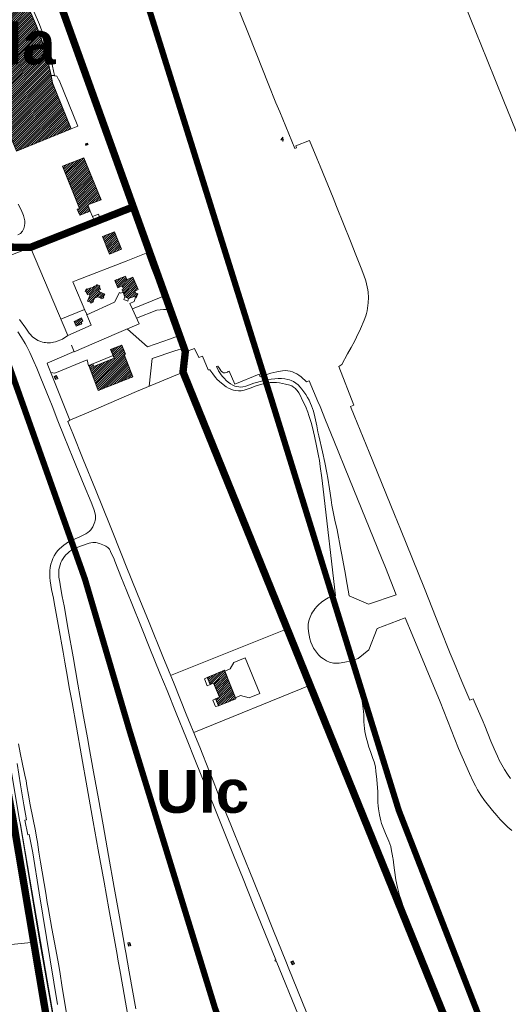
# Model space of a CAD drawing. Header units: metres. Extents: x 578835 to 593571, y 248557 to 255108.
# Tile 155 of 251: x 586354 to 586752, y 252113 to 252915. Entities that reach past the tile are written whole.
import ezdxf

# ---------------------------------------------------------------- set-up
doc = ezdxf.new("R2010")
doc.units = ezdxf.units.M
doc.linetypes.add('CACHEX2', pattern=[0.75, 0.5, -0.25])
doc.linetypes.add('SOLID_LINE', pattern=[0])
for name, color, linetype, lineweight in [('Cad-BATIMENT_BATI_LEGER13', 7, 'SOLID_LINE', 0), ('Cad-BATIMENT_BATI_PRIVE12', 7, 'SOLID_LINE', 0), ('Cad-BATIMENT_BATI_PRIVE12_HACH', 7, 'SOLID_LINE', 0), ('Cad-PARCELLAIRE_PARCELLE1', 250, 'SOLID_LINE', 0), ('Cad-RESEAU_ROUT_AXE_DE_VOIE26', 255, 'SOLID_LINE', 0), ('Cad-RESEAU_ROUT_LIMITE_DE_VOIE_P23', 8, 'SOLID_LINE', 0), ('Cad-TOPONYMIE_NUMERO_DE_PARCELL182', 250, 'SOLID_LINE', 0), ('PEB Poretta - tracé', 7, 'Continuous', 18), ('PLU', 7, 'CACHEX2', 5)]:
    doc.layers.add(name, color=color, linetype=linetype, lineweight=lineweight)
doc.layers.add('PLU nom', color=7, linetype='Continuous')
doc.styles.get("Standard").update_dxf_attribs({"font": 'arialbd_0.ttf', "height": 50})
doc.styles.add('TEXTSTYLE_45_11', font='txt.shx', dxfattribs={"oblique": 50})

msp = doc.modelspace()

# ---------------------------------------------------------------- hatches: boundary and pattern name
at = {"layer": 'Cad-BATIMENT_BATI_PRIVE12_HACH', "ltscale": 0.4}
h = msp.add_hatch(dxfattribs=at)
h.set_pattern_fill('ANSI31', color=256, scale=0.4, style=0)
h.paths.add_polyline_path([(586328.38, 252879.05), (586338.75, 252852.83), (586340.65, 252847.86), (586336.05, 252845.58), (586351.54, 252808.31), (586396.02, 252826.43), (586380.92, 252863.95), (586379.59, 252869.97), (586377.37, 252880.71), (586374.39, 252891.6), (586371.37, 252901.16), (586367.79, 252910.44), (586363.49, 252920.34), (586358.49, 252929.84), (586353.53, 252937.9), (586351.83, 252940.43), (586347.46, 252946.42), (586333.19, 252982.9), (586288.7, 252964.89), (586303.57, 252927.24), (586308.61, 252929), (586320.54, 252898.79), (586332.09, 252903.66), (586340.19, 252883.72)])
h = msp.add_hatch(dxfattribs=at)
h.set_pattern_fill('ANSI31', color=256, scale=0.4, style=0)
h.paths.add_polyline_path([(586409.85, 252813.76), (586409.43, 252814.84), (586407.6, 252814.13), (586408.03, 252812.94)])
h = msp.add_hatch(dxfattribs=at)
h.set_pattern_fill('ANSI31', color=256, scale=0.4, style=0)
h.paths.add_polyline_path([(586420.31, 252768.72), (586406.33, 252802.76), (586388.85, 252795.94), (586402.87, 252761.56), (586401.03, 252760.86), (586402.56, 252757.3), (586403.08, 252756), (586411.54, 252759.39), (586409.54, 252764.47)])
h = msp.add_hatch(dxfattribs=at)
h.set_pattern_fill('ANSI31', color=256, scale=0.4, style=0)
h.paths.add_polyline_path([(586436.88, 252728.41), (586431.25, 252742.55), (586421.51, 252738.72), (586427.34, 252724.38)])
h = msp.add_hatch(dxfattribs=at)
h.set_pattern_fill('ANSI31', color=256, scale=0.4, style=0)
h.paths.add_polyline_path([(586450.53, 252695.45), (586446.3, 252705.57), (586441.2, 252703.47), (586440.14, 252706.28), (586431.53, 252702.89), (586433.92, 252696.95), (586437.41, 252698.47), (586438.55, 252695.78), (586437.43, 252695.35), (586439.72, 252689.64), (586442.73, 252688.1), (586446.97, 252689.8), (586448.85, 252688.85), (586450.24, 252691.97), (586448.36, 252692.81), (586447.83, 252694.22)])
h = msp.add_hatch(dxfattribs=at)
h.set_pattern_fill('ANSI31', color=256, scale=0.4, style=0)
h.paths.add_polyline_path([(586423.31, 252691.71), (586419.03, 252693.7), (586418.51, 252694.99), (586419.94, 252695.56), (586419.01, 252697.82), (586419.28, 252698.51), (586416.97, 252699.54), (586416.62, 252698.84), (586414.31, 252697.87), (586414.49, 252697.66), (586411.69, 252696.53), (586411.67, 252696.87), (586409.28, 252695.88), (586408.61, 252696.06), (586407.54, 252694.07), (586408.31, 252693.69), (586409.33, 252691.32), (586410.61, 252691.76), (586411.12, 252690.58), (586409.37, 252686.09), (586411.74, 252685.17), (586411.97, 252684.52), (586414.28, 252685.38), (586413.97, 252686.13), (586415.09, 252688.57), (586417.64, 252689.57), (586420.13, 252688.43), (586420.34, 252687.89), (586422.49, 252688.75), (586422.18, 252689.5)])
h = msp.add_hatch(dxfattribs=at)
h.set_pattern_fill('ANSI31', color=256, scale=0.4, style=0)
h.paths.add_polyline_path([(586404.8, 252667.65), (586404.26, 252669.27), (586405.54, 252669.72), (586404.49, 252672.41), (586398.55, 252669.46), (586400.19, 252665.7)])
h = msp.add_hatch(dxfattribs=at)
h.set_pattern_fill('ANSI31', color=256, scale=0.4, style=0)
h.paths.add_polyline_path([(586446.2, 252624.3), (586439.15, 252642.54), (586440.18, 252642.97), (586437.26, 252650.3), (586428.07, 252646.74), (586431.08, 252639.53), (586414.41, 252632.78), (586413.57, 252634.94), (586410.3, 252633.66), (586418.1, 252613.36)])
h = msp.add_hatch(dxfattribs=at)
h.set_pattern_fill('ANSI31', color=256, scale=0.4, style=0)
h.paths.add_polyline_path([(586385.06, 252622.96), (586383.95, 252625.43), (586382.11, 252624.72), (586383.16, 252622.13)])
h = msp.add_hatch(dxfattribs=at)
h.set_pattern_fill('ANSI31', color=256, scale=0.4, style=0)
h.paths.add_polyline_path([(586530.11, 252362.14), (586520.91, 252385.32), (586506.81, 252379.46), (586509.11, 252373.64), (586511.97, 252374.89), (586516.73, 252363.35), (586513.62, 252362.09), (586515.9, 252356.48)])
h = msp.add_hatch(dxfattribs=at)
h.set_pattern_fill('ANSI31', color=256, scale=0.4, style=0)
h.paths.add_polyline_path([(586444.51, 252161.1), (586443.89, 252163.62), (586442.11, 252163.24), (586442.66, 252160.61)])
h = msp.add_hatch(dxfattribs=at)
h.set_pattern_fill('ANSI31', color=256, scale=0.4, style=0)
h.paths.add_polyline_path([(586577.83, 252146.1), (586576.8, 252148.57), (586574.96, 252147.85), (586575.92, 252145.26)])

# ---------------------------------------------------------------- linework, layer by layer
at = {"layer": 'Cad-BATIMENT_BATI_LEGER13'}
for points in [[(586382.33, 252869.75), (586379.87, 252881.36), (586376.88, 252892.37), (586373.77, 252902.03), (586370.26, 252911.43), (586365.87, 252921.43), (586360.77, 252931.15), (586355.44, 252939.73), (586353.01, 252943.1), (586351.86, 252942), (586351.1, 252941.26), (586351.83, 252940.43), (586353.53, 252937.9), (586358.49, 252929.84), (586363.49, 252920.34), (586367.79, 252910.44), (586371.37, 252901.16), (586374.39, 252891.6), (586377.37, 252880.71), (586379.59, 252869.97), (586382.33, 252869.75), (586382.33, 252869.75)], [(586382.33, 252869.75), (586379.87, 252881.36), (586376.88, 252892.37), (586373.77, 252902.03), (586370.26, 252911.43), (586365.87, 252921.43), (586360.77, 252931.15), (586355.44, 252939.73), (586353.01, 252943.1), (586351.86, 252942), (586351.1, 252941.26), (586351.83, 252940.43), (586353.53, 252937.9), (586358.49, 252929.84), (586363.49, 252920.34), (586367.79, 252910.44), (586371.37, 252901.16), (586374.39, 252891.6), (586377.37, 252880.71), (586379.59, 252869.97), (586382.33, 252869.75), (586382.33, 252869.75)], [(586379.59, 252869.97), (586380.92, 252863.95), (586396.02, 252826.43), (586401.52, 252828.67), (586386.25, 252866.18), (586385.85, 252866.04), (586384.34, 252869.36), (586382.59, 252869.66), (586382.33, 252869.75), (586379.59, 252869.97), (586379.59, 252869.97)], [(586379.59, 252869.97), (586380.92, 252863.95), (586396.02, 252826.43), (586401.52, 252828.67), (586386.25, 252866.18), (586385.85, 252866.04), (586384.34, 252869.36), (586382.59, 252869.66), (586382.33, 252869.75), (586379.59, 252869.97), (586379.59, 252869.97)], [(586419.39, 252750.24), (586418.21, 252753.49), (586419.41, 252753.92), (586418.25, 252756.94), (586413.46, 252755.09), (586415.97, 252748.73), (586416.68, 252749.12), (586419.39, 252750.24), (586419.39, 252750.24)], [(586419.39, 252750.24), (586418.21, 252753.49), (586419.41, 252753.92), (586418.25, 252756.94), (586413.46, 252755.09), (586415.97, 252748.73), (586416.68, 252749.12), (586419.39, 252750.24), (586419.39, 252750.24)], [(586442.08, 252686.15), (586442.73, 252688.1), (586439.72, 252689.64), (586439.01, 252687.35), (586442.08, 252686.15), (586442.08, 252686.15)], [(586442.08, 252686.15), (586442.73, 252688.1), (586439.72, 252689.64), (586439.01, 252687.35), (586442.08, 252686.15), (586442.08, 252686.15)], [(586414.41, 252632.78), (586431.08, 252639.53), (586430.15, 252641.68), (586413.57, 252634.94), (586414.41, 252632.78), (586414.41, 252632.78)], [(586414.41, 252632.78), (586431.08, 252639.53), (586430.15, 252641.68), (586413.57, 252634.94), (586414.41, 252632.78), (586414.41, 252632.78)], [(586549.69, 252366.46), (586537.69, 252395.55), (586528.44, 252391.75), (586525.34, 252386.48), (586521.2, 252384.68), (586529.79, 252362.89), (586533.92, 252364.68), (586541.01, 252362.83), (586549.69, 252366.46), (586549.69, 252366.46)], [(586549.69, 252366.46), (586537.69, 252395.55), (586528.44, 252391.75), (586525.34, 252386.48), (586521.2, 252384.68), (586529.79, 252362.89), (586533.92, 252364.68), (586541.01, 252362.83), (586549.69, 252366.46), (586549.69, 252366.46)], [(586509.11, 252373.64), (586506.81, 252379.46), (586504.5, 252378.49), (586506.87, 252372.78), (586509.11, 252373.64), (586509.11, 252373.64)], [(586509.11, 252373.64), (586506.81, 252379.46), (586504.5, 252378.49), (586506.87, 252372.78), (586509.11, 252373.64), (586509.11, 252373.64)], [(586515.9, 252356.48), (586513.62, 252362.09), (586511.33, 252360.9), (586513.58, 252355.73), (586515.9, 252356.48), (586515.9, 252356.48)], [(586515.9, 252356.48), (586513.62, 252362.09), (586511.33, 252360.9), (586513.58, 252355.73), (586515.9, 252356.48), (586515.9, 252356.48)]]:
    msp.add_lwpolyline(points, close=True, dxfattribs=at)
at = {"layer": 'Cad-BATIMENT_BATI_PRIVE12'}
msp.add_lwpolyline([(586308.61, 252929), (586320.54, 252898.79), (586332.09, 252903.66), (586340.19, 252883.72), (586328.38, 252879.05), (586328.38, 252879.05), (586328.38, 252879.05), (586338.75, 252852.83), (586340.65, 252847.86), (586336.05, 252845.58), (586351.54, 252808.31), (586396.02, 252826.43), (586380.92, 252863.95), (586379.59, 252869.97), (586377.37, 252880.71), (586374.39, 252891.6), (586371.37, 252901.16), (586367.79, 252910.44), (586363.49, 252920.34)], dxfattribs=at)
for points in [[(586409.85, 252813.76), (586409.43, 252814.84), (586407.6, 252814.13), (586408.03, 252812.94), (586409.85, 252813.76), (586409.85, 252813.76)], [(586420.31, 252768.72), (586406.33, 252802.76), (586388.85, 252795.94), (586402.87, 252761.56), (586401.03, 252760.86), (586402.56, 252757.3), (586403.08, 252756), (586411.54, 252759.39), (586409.54, 252764.47), (586420.31, 252768.72), (586420.31, 252768.72)], [(586436.88, 252728.41), (586431.25, 252742.55), (586421.51, 252738.72), (586427.34, 252724.38), (586436.88, 252728.41), (586436.88, 252728.41)], [(586450.53, 252695.45), (586446.3, 252705.57), (586441.2, 252703.47), (586440.14, 252706.28), (586431.53, 252702.89), (586433.92, 252696.95), (586437.41, 252698.47), (586438.55, 252695.78), (586437.43, 252695.35), (586439.72, 252689.64), (586442.73, 252688.1), (586446.97, 252689.8), (586448.85, 252688.85), (586450.24, 252691.97), (586448.36, 252692.81), (586447.83, 252694.22), (586450.53, 252695.45), (586450.53, 252695.45)], [(586423.31, 252691.71), (586419.03, 252693.7), (586418.51, 252694.99), (586419.94, 252695.56), (586419.01, 252697.82), (586419.28, 252698.51), (586416.97, 252699.54), (586416.62, 252698.84), (586414.31, 252697.87), (586414.49, 252697.66), (586411.69, 252696.53), (586411.67, 252696.87), (586409.28, 252695.88), (586408.61, 252696.06), (586407.54, 252694.07), (586408.31, 252693.69), (586409.33, 252691.32), (586410.61, 252691.76), (586411.12, 252690.58), (586409.37, 252686.09), (586411.74, 252685.17), (586411.97, 252684.52), (586414.28, 252685.38), (586413.97, 252686.13), (586415.09, 252688.57), (586417.64, 252689.57), (586420.13, 252688.43), (586420.34, 252687.89), (586422.49, 252688.75), (586422.18, 252689.5), (586423.31, 252691.71), (586423.31, 252691.71)], [(586404.8, 252667.65), (586404.26, 252669.27), (586405.54, 252669.72), (586404.49, 252672.41), (586398.55, 252669.46), (586400.19, 252665.7), (586404.8, 252667.65), (586404.8, 252667.65)], [(586446.2, 252624.3), (586439.15, 252642.54), (586440.18, 252642.97), (586437.26, 252650.3), (586428.07, 252646.74), (586431.08, 252639.53), (586414.41, 252632.78), (586413.57, 252634.94), (586410.3, 252633.66), (586418.1, 252613.36), (586446.2, 252624.3), (586446.2, 252624.3)], [(586385.06, 252622.96), (586383.95, 252625.43), (586382.11, 252624.72), (586383.16, 252622.13), (586385.06, 252622.96), (586385.06, 252622.96)], [(586530.11, 252362.14), (586520.91, 252385.32), (586506.81, 252379.46), (586509.11, 252373.64), (586511.97, 252374.89), (586516.73, 252363.35), (586513.62, 252362.09), (586515.9, 252356.48), (586530.11, 252362.14), (586530.11, 252362.14)], [(586444.51, 252161.1), (586443.89, 252163.62), (586442.11, 252163.24), (586442.66, 252160.61), (586444.51, 252161.1), (586444.51, 252161.1)], [(586577.83, 252146.1), (586576.8, 252148.57), (586574.96, 252147.85), (586575.92, 252145.26), (586577.83, 252146.1), (586577.83, 252146.1)]]:
    msp.add_lwpolyline(points, close=True, dxfattribs=at)
at = {"layer": 'Cad-PARCELLAIRE_PARCELLE1'}
msp.add_lwpolyline([(586384.81, 252113.17), (586369.87, 252203.89), (586364.73, 252236.56), (586361.74, 252251.58), (586360.85, 252251.4), (586358.37, 252263.23), (586359.59, 252263.44), (586357.57, 252275.64), (586354.79, 252292.13), (586351.95, 252309.28)], dxfattribs=at)
for points in [[(586366.06, 252163.77), (586306.38, 252157.87), (586302.8, 252216.32), (586300.43, 252256.25), (586328.03, 252255.44), (586340.21, 252254.79), (586350.96, 252255.25), (586354.52, 252235.48), (586366.06, 252163.77), (586366.06, 252163.77)], [(586366.06, 252163.77), (586376.7, 252097.89), (586310.84, 252086.9), (586306.38, 252157.87), (586366.06, 252163.77), (586366.06, 252163.77)]]:
    msp.add_lwpolyline(points, close=True, dxfattribs=at)
at = {"layer": 'Cad-RESEAU_ROUT_AXE_DE_VOIE26'}
for points in [[(586283.3, 252661.8), (586294.42, 252597.12), (586316.77, 252474.95), (586334.82, 252375.39), (586354.05, 252263.11), (586354.68, 252259.73), (586369.71, 252172.35), (586384.47, 252087.29), (586401.54, 251982.28), (586415.96, 251915.88)], [(586415.96, 251915.88), (586401.54, 251982.28), (586386.93, 252070.49), (586369.83, 252166.97), (586354.47, 252260.79)], [(586415.96, 251915.88), (586401.54, 251982.28), (586386.93, 252070.49), (586369.83, 252166.97), (586354.47, 252260.79)]]:
    msp.add_lwpolyline(points, dxfattribs=at)
at = {"layer": 'Cad-RESEAU_ROUT_LIMITE_DE_VOIE_P23'}
for p, q in [((586411.56, 252759.36), (586413.48, 252755.06)), ((586387.46, 252671.37), (586406.81, 252679.25)), ((586377.03, 252633.87), (586377.03, 252633.87)), ((586476.94, 252381.19), (586571.81, 252419.1)), ((586590.52, 252373.27), (586495.85, 252334.6))]:
    msp.add_line(p, q, dxfattribs=at)
for points in [[(586760.74, 252818.29), (586748.38, 252848.98), (586734.67, 252882.68), (586725.44, 252905.5), (586716.83, 252926.87), (586714.47, 252932.74), (586704.98, 252956.19), (586693.85, 252983.25), (586682.21, 253011.79), (586672.86, 253035.02), (586670.75, 253040.29), (586662.33, 253061.36), (586653.38, 253083.26), (586647.6, 253097.5), (586643.68, 253106.97), (586642.23, 253110.34), (586636.29, 253123.74), (586635.38, 253125.73), (586631.58, 253133.61)], [(586531.3, 252926.63), (586539.21, 252906.61), (586547.13, 252886.6), (586556.45, 252863.26), (586562.73, 252847.71), (586565.78, 252840.25), (586578.17, 252810.42), (586579.5, 252810.96), (586578.83, 252812.51), (586590.18, 252816.97), (586596.09, 252802.41), (586598.72, 252795.98), (586609.27, 252770.29), (586612.13, 252763.22), (586623.47, 252734.91), (586627.86, 252723.89), (586632.16, 252712.83), (586634.2, 252707.26), (586635.81, 252702.57), (586636.52, 252700.2), (586637.12, 252697.79), (586637.59, 252695.36), (586637.85, 252693.23), (586638.03, 252688.91), (586637.86, 252684.61), (586637.67, 252682.45), (586637.42, 252680.31), (586637.08, 252678.18), (586636.6, 252676.09), (586636, 252674.03), (586634.68, 252670.45), (586631.61, 252663.46), (586628.3, 252656.58), (586626.92, 252653.81), (586623.97, 252648.39), (586620.97, 252643), (586616.35, 252634.39), (586613.82, 252632.91), (586626.06, 252601.38), (586623.5, 252600.25), (586626.56, 252592.82), (586638.69, 252563.11), (586659.15, 252512.36), (586664.05, 252500.26), (586683.67, 252451.85), (586696.27, 252420.19), (586704.72, 252399.11), (586707.85, 252391.45), (586714.19, 252376.16), (586720.61, 252360.91), (586723.3, 252361.97), (586724.95, 252358.23), (586731.45, 252343.23), (586732.76, 252340.12), (586737.79, 252327.61), (586740.36, 252321.38), (586743.11, 252315.23), (586744.59, 252312.2), (586746.64, 252308.29), (586748.85, 252304.46), (586751.22, 252300.72), (586753.74, 252297.08)], [(586352.63, 252739.99), (586354.77, 252741.21), (586356.34, 252743), (586357.34, 252745.17), (586357.97, 252747.45), (586358.31, 252749.5), (586358.32, 252751.58), (586357.87, 252753.7), (586357.19, 252755.76), (586355.23, 252760.54), (586352.99, 252765.19)], [(586415.37, 252750.21), (586394.58, 252742.22), (586362.82, 252729.69)], [(586332.83, 252722.79), (586333.27, 252722.45), (586334.14, 252722.06), (586335.06, 252721.78), (586335.8, 252721.6), (586338.83, 252721.14), (586339.2, 252721.11), (586340.66, 252721.15), (586362.82, 252729.69), (586393.16, 252658.09), (586412.16, 252666.37), (586408.67, 252674.86)], [(586445.83, 252679.89), (586470.71, 252689.89), (586461.48, 252713.26), (586457.17, 252725.2), (586440.66, 252718.71)], [(586440.66, 252718.71), (586401.41, 252703.52), (586397.26, 252701.75), (586407.85, 252676.8), (586408.14, 252676.91), (586408.68, 252675.58), (586408.43, 252675.4), (586408.67, 252674.86), (586431.32, 252685.16), (586435.37, 252693.15), (586436.51, 252692.57), (586438.28, 252693.27)], [(586396.26, 252650.2), (586398.55, 252644.87), (586433, 252659.67), (586451.43, 252667.52), (586445.94, 252679.65), (586443.89, 252684.16), (586447.25, 252685.65), (586448.39, 252689.06)], [(586449.34, 252672.12), (586465.64, 252678.66), (586471.3, 252679.18), (586474.94, 252679.23), (586483.95, 252658.14), (586477, 252655.42), (586458.27, 252648.91), (586441.97, 252663.25)], [(586353.88, 252671.14), (586359.12, 252664.09), (586361.93, 252660.06), (586362.94, 252658.76), (586364.03, 252657.55), (586364.92, 252656.72), (586366.87, 252655.28), (586369, 252654.11), (586371.42, 252653.13), (586372.65, 252652.75), (586373.92, 252652.45), (586375.2, 252652.24), (586376.51, 252652.12), (586377.81, 252652.09), (586379.12, 252652.14), (586380.43, 252652.28), (586381.71, 252652.5), (586383.22, 252652.89), (586389.06, 252655.16), (586393.16, 252658.09)], [(586442.16, 252103.96), (586436.09, 252138.3), (586434.02, 252149.97), (586433.37, 252153.74), (586430.8, 252168.78), (586426.78, 252191.07), (586422.84, 252212.8), (586418.09, 252239.01), (586414.05, 252261.77), (586409.1, 252289.62), (586404.44, 252315.74), (586400.36, 252339.04), (586396.75, 252359.06), (586394.45, 252371.4), (586392.95, 252379.64), (586390.9, 252391.83), (586389.54, 252399.96), (586385.92, 252419.69), (586382.21, 252440.6), (586381.52, 252444.14), (586380.03, 252451.19), (586379.41, 252454.72), (586378.97, 252458.29), (586378.77, 252460.98), (586378.68, 252463.7), (586378.74, 252466.42), (586379, 252469.1), (586379.51, 252471.75), (586380.19, 252474.08), (586381.11, 252476.36), (586382.21, 252478.54), (586383.49, 252480.64), (586384.93, 252482.6), (586386.47, 252484.33), (586390.01, 252487.33), (586393.89, 252489.91), (586397.47, 252491.65), (586401.19, 252493.1), (586403, 252493.93), (586406.36, 252495.64), (586408, 252496.55), (586409.58, 252497.59), (586411.01, 252498.77), (586412, 252499.83), (586413.58, 252502.27), (586414.77, 252504.94), (586415.18, 252506.19), (586415.49, 252507.47), (586415.7, 252508.77), (586415.78, 252510.08), (586415.74, 252511.38), (586415.51, 252512.89), (586414.64, 252515.85), (586413.55, 252518.74), (586412.24, 252522.2), (586406.66, 252535.94), (586397.5, 252558.37), (586390.4, 252575.73), (586385.27, 252588.6), (586380.5, 252600.76), (586378.1, 252606.67), (586371.24, 252623.32), (586367.97, 252631.51), (586365.71, 252636.93), (586364.62, 252639.4), (586362.36, 252644.31), (586359.9, 252649.13), (586358.52, 252651.59), (586355.61, 252656.44), (586352.49, 252661.14)], [(586611.21, 252445.91), (586601.23, 252532.8), (586599.98, 252542.13), (586598.78, 252551.47), (586598.08, 252556.12), (586597.4, 252560.12), (586595.9, 252568.1), (586594.19, 252576.03), (586593.39, 252579.46), (586591.64, 252586.27), (586590.67, 252589.65), (586589.6, 252593), (586588.73, 252595.5), (586586.75, 252600.41), (586584.49, 252605.21), (586582.46, 252609.38), (586581.34, 252611.41), (586580.07, 252613.32), (586579.33, 252614.2), (586578.54, 252615.02), (586577.16, 252616.1), (586575.61, 252616.94), (586573.95, 252617.59), (586570.5, 252618.53), (586568.06, 252619.03), (586565.6, 252619.41), (586563.11, 252619.66), (586560.62, 252619.75), (586558.15, 252619.68), (586555.8, 252619.41), (586551.2, 252618.33), (586546.64, 252617), (586541.78, 252615.2), (586539.37, 252614.24), (586536.93, 252613.47), (586535.68, 252613.2), (586534.41, 252613.02), (586532.32, 252612.98), (586530.22, 252613.19), (586528.16, 252613.63), (586526.15, 252614.28), (586524.21, 252615.1), (586522.17, 252616.24), (586518.43, 252619.1), (586515, 252622.34), (586513.66, 252623.75), (586511.23, 252626.78), (586509.02, 252629.99), (586507.61, 252630.08), (586502.95, 252641.25), (586499.87, 252640.11), (586496.37, 252647.49), (586489.03, 252644.85), (586487.8, 252647.8), (586480.4, 252645.7), (586461.93, 252639.34), (586459.64, 252616.66)], [(586377.03, 252633.87), (586376.51, 252635.49), (586398.52, 252644.94)], [(586791.41, 252091.4), (586732.94, 252080.51), (586702.94, 252095.85), (586668.29, 252180.51), (586651.74, 252221.02), (586644.69, 252238.68), (586629.94, 252275.73), (586614.84, 252312.93), (586600.05, 252349.91), (586586.57, 252382.96), (586573.03, 252416.05), (586559.56, 252449.66), (586544.82, 252486), (586532.52, 252516.28), (586519.02, 252549.77), (586487.12, 252628.22), (586449.25, 252612.38), (586412.18, 252596.54), (586395.03, 252589.18), (586377.03, 252633.87)], [(586410.17, 252633.26), (586408.96, 252638.31), (586382.67, 252627.28), (586379.39, 252627.8)], [(586622.31, 252446), (586638.14, 252439.06), (586660.69, 252446.83), (586651.85, 252468.94), (586648.64, 252476.96), (586635.78, 252509.03), (586622.72, 252541.06), (586609.91, 252572.59), (586603.2, 252589.15), (586598.68, 252600.18), (586596.93, 252604.36), (586589.7, 252621.04), (586587.62, 252620.2), (586586.21, 252621.7), (586584.71, 252623.13), (586583.15, 252624.47), (586581.49, 252625.69), (586579.73, 252626.75), (586577.97, 252627.62), (586576.13, 252628.36), (586574.24, 252628.92), (586572.33, 252629.31), (586570.38, 252629.48), (586568.01, 252629.4), (586563.34, 252628.58), (586558.7, 252627.4), (586556.92, 252626.92), (586553.41, 252625.79), (586549.97, 252624.44), (586548.99, 252626.58), (586529.23, 252618.46), (586524.62, 252629.14), (586523.96, 252628.6), (586523.19, 252628.16), (586522.37, 252627.82), (586521.52, 252627.61), (586520.66, 252627.54), (586520.1, 252627.64), (586519.14, 252628.31), (586518.27, 252629.14), (586517.89, 252629.52), (586516.66, 252631.25), (586515.33, 252632.98), (586514.35, 252632.79), (586516.08, 252629.37), (586517.04, 252627.7), (586518.09, 252626.11), (586519.26, 252624.61), (586520.75, 252622.97), (586522.3, 252621.38), (586523.97, 252619.91), (586525.73, 252618.6), (586527.63, 252617.49), (586529.17, 252616.84), (586530.82, 252616.4), (586532.52, 252616.16), (586534.22, 252616.1), (586535.92, 252616.23), (586538.19, 252616.68), (586542.58, 252618.28), (586544.77, 252619.14), (586547, 252619.84), (586552.88, 252621.35), (586555.86, 252622.01), (586558.85, 252622.53), (586561.86, 252622.84), (586564.53, 252622.96), (586567.24, 252622.95), (586569.92, 252622.75), (586572.55, 252622.3), (586573.82, 252621.96), (586575.09, 252621.53), (586577.12, 252620.54), (586579.01, 252619.25), (586580.75, 252617.75), (586582.38, 252616.09), (586583.88, 252614.38), (586585.55, 252612.24), (586587.06, 252609.99), (586588.45, 252607.65), (586589.73, 252605.25), (586590.91, 252602.8), (586591.79, 252600.7), (586593.19, 252596.35), (586594.34, 252591.92), (586594.95, 252589.48), (586595.98, 252584.58), (586596.98, 252579.66), (586597.69, 252576.36), (586600.6, 252563.18), (586602.45, 252554.69), (586604.23, 252546.2), (586605.03, 252541.94), (586606.37, 252533.06), (586607.58, 252524.16), (586608.3, 252519.72), (586609.07, 252515.71), (586610.82, 252507.72), (586612.54, 252499.73), (586615.58, 252483.4), (586616.33, 252479.38), (586619.32, 252463.3), (586619.94, 252459.84), (586622.31, 252446)], [(586395.03, 252589.18), (586393.32, 252588), (586397.26, 252578.35), (586405.83, 252557.05), (586415.76, 252532.5), (586427.71, 252503.09), (586437.92, 252477.72), (586440.35, 252471.61), (586450.08, 252447.21), (586459.39, 252424.26), (586470.65, 252396.64), (586479.78, 252374.22), (586489.68, 252349.69), (586498.62, 252327.82), (586500.65, 252322.82), (586508.72, 252302.73), (586510.31, 252298.7), (586516.61, 252282.57), (586525.99, 252259.47), (586535, 252237.07), (586544.43, 252213.88), (586552.29, 252194.27), (586560.32, 252174.5), (586571.4, 252146.88), (586572.75, 252143.53), (586587.97, 252105.95)], [(586448.63, 252109.42), (586443.27, 252139.54), (586440.48, 252155.45), (586439.77, 252159.44), (586439.11, 252163.03), (586435.33, 252184.47), (586431.08, 252208.41), (586426.45, 252234.31), (586422.01, 252259.53), (586418.15, 252280.66), (586414.15, 252302.47), (586410.49, 252323.67), (586409.57, 252328.96), (586406.16, 252347.74), (586405.29, 252352.42), (586401.39, 252374.11), (586397.53, 252396.27), (586393.59, 252418.68), (586390.19, 252437.71), (586388.71, 252445.48), (586387.27, 252453.25), (586386.67, 252457.17), (586386.09, 252461.32), (586385.84, 252465.48), (586386, 252467.55), (586386.38, 252469.44), (586386.92, 252471.3), (586387.62, 252473.1), (586388.48, 252474.84), (586389.46, 252476.49), (586390.57, 252478.03), (586391.8, 252479.46), (586393.18, 252480.81), (586394.63, 252482.04), (586396.18, 252483.14), (586397.86, 252484.13), (586399.64, 252484.92), (586401.48, 252485.62), (586405.19, 252486.94), (586410.6, 252488.87), (586411.99, 252489.22), (586413.66, 252489.47), (586415.34, 252489.45), (586416.16, 252489.31), (586419.06, 252488.57), (586421.86, 252487.55), (586423.23, 252486.93), (586424.12, 252486.43), (586425.78, 252485.24), (586427.28, 252483.88), (586427.52, 252483.58), (586427.86, 252482.85), (586428.14, 252482.1), (586430.9, 252475.72), (586431.56, 252474.11), (586436.99, 252460.49), (586438.34, 252457.08), (586445.42, 252439.6), (586453.3, 252420.05), (586460.11, 252403.12), (586468.28, 252383.08), (586474.05, 252368.81), (586481.49, 252350.42), (586489.81, 252329.63), (586497.22, 252311.35), (586505.4, 252291.18), (586511.86, 252275.36), (586521.73, 252250.87), (586528.71, 252233.4), (586535.41, 252216.68), (586544.8, 252193.33), (586553.63, 252171.51), (586562.58, 252149.48), (586561.97, 252149.24), (586562.35, 252148.4), (586562.91, 252148.63), (586581, 252104.22)], [(586611.21, 252445.91), (586609.6, 252445.9), (586608.09, 252445.6), (586605.19, 252444.47), (586602.44, 252442.81), (586599.86, 252440.81), (586597.5, 252438.69), (586596.41, 252437.61), (586594.39, 252435.28), (586593.46, 252434.02), (586592.61, 252432.73), (586591.82, 252431.38), (586591.12, 252429.99), (586590.5, 252428.59), (586589.98, 252427.15), (586589.55, 252425.68), (586589.05, 252422.77), (586588.97, 252419.79), (586589.23, 252416.8), (586589.74, 252413.83), (586590.43, 252410.92), (586591.22, 252408.33), (586592.23, 252405.79), (586593.45, 252403.35), (586594.9, 252401.05), (586596.57, 252398.92), (586597.47, 252397.96), (586599.43, 252396.14), (586601.59, 252394.52), (586603.87, 252393.13), (586606.3, 252392.01), (586607.54, 252391.56), (586609.72, 252391.12), (586611.96, 252391.03), (586614.24, 252391.22), (586618.77, 252391.85), (586620.22, 252392.08), (586623.07, 252392.83), (586629.79, 252394.98), (586638.29, 252401.91), (586645.28, 252419.39), (586668.05, 252428.11), (586673.78, 252414.45), (586685.11, 252387.09), (586696.33, 252359.68), (586705.29, 252336.87), (586708.3, 252329.28), (586711.43, 252321.74), (586717.24, 252308.07), (586720.25, 252301.29), (586723.45, 252294.6), (586725.16, 252291.3), (586726.95, 252288.06), (586729.67, 252283.59), (586732.62, 252279.27), (586735.77, 252275.07), (586739.08, 252270.99), (586742.49, 252267.01), (586745.41, 252263.76), (586748.44, 252260.61), (586751.59, 252257.58), (586754.9, 252254.74)], [(586625.83, 252393.84), (586626.42, 252391.6), (586628.61, 252382.58), (586629.27, 252379.72), (586630.55, 252373.97), (586631.68, 252368.22), (586632.23, 252364.92), (586633.18, 252358.33), (586633.96, 252351.72), (586634.18, 252348.95), (586634.4, 252343.37), (586634.56, 252340.61), (586634.84, 252337.84), (586635.21, 252335.44), (586636.2, 252330.68), (586637.43, 252325.99), (586638.2, 252323.45), (586639.94, 252318.44), (586641.67, 252313.43), (586642.6, 252310.64), (586643.4, 252307.83), (586643.69, 252306.39), (586644.19, 252303.02), (586644.95, 252296.26), (586645.51, 252289.47), (586645.66, 252286.53), (586645.74, 252280.63), (586645.82, 252277.7), (586646.03, 252274.77), (586646.31, 252272.33), (586647.11, 252267.46), (586648.21, 252262.66), (586648.81, 252260.53), (586651.88, 252252.26), (586654.55, 252246.02), (586655.4, 252243.93), (586656.16, 252241.8), (586656.66, 252240), (586658.05, 252232.62), (586658.23, 252231.42), (586658.67, 252226.59), (586660.15, 252216.44), (586660.48, 252214.65), (586661.85, 252208.26), (586663.45, 252201.95), (586664.37, 252198.82), (586667.06, 252190.31), (586670.1, 252181.92), (586671.86, 252177.83), (586674.92, 252169.99), (586675.72, 252168.04), (586681.9, 252153.01), (586684.26, 252146.86), (586687.75, 252137.62), (586689.82, 252132.51), (586693.03, 252124.88), (586697.47, 252114.12), (586700.6, 252106.79)], [(586395.42, 252085.74), (586390.72, 252114.12), (586388.77, 252126.99), (586386.71, 252139.83), (586385.63, 252146.25), (586383.52, 252157.8), (586380.24, 252175.1), (586377.23, 252192.02), (586376.5, 252196.26), (586375.31, 252203.76), (586370.96, 252228.91), (586369.74, 252237.08), (586368.55, 252245.25), (586367.87, 252249.32), (586366.88, 252254.62), (586364.73, 252265.16), (586362.62, 252275.7), (586361.28, 252283.48), (586360, 252291.27), (586359.29, 252295.16), (586358.35, 252299.76), (586356.33, 252308.95), (586354.4, 252318.16), (586353.13, 252325.47)]]:
    msp.add_lwpolyline(points, dxfattribs=at)
at = {"layer": 'PEB Poretta - tracé', "color": 1, "const_width": 5}
msp.add_lwpolyline([(586192.64, 253602.4), (586291.89, 253376.92), (586378.76, 253180.09), (586449.78, 252954.86), (586559.31, 252605.11), (586662.79, 252271.1), (586742.91, 252065.3), (586834.36, 251854.76), (586898.13, 251720.06)], dxfattribs=at)
at = {"layer": 'PEB Poretta - tracé', "color": 5, "const_width": 5}
msp.add_lwpolyline([(586057.65, 253547.82), (586136.89, 253356.24), (586187.98, 253223.09), (586237.53, 253110.73), (586259.43, 252993.99), (586294.1, 252848.07), (586312.35, 252731.34), (586337.89, 252654.73), (586407.24, 252459.56), (586443.73, 252335.53), (586513.18, 252109.88), (586591.65, 251900.12), (586671.94, 251672.12), (586746.75, 251460.53), (586748.54, 251455.77), (586748.79, 251453.73), (586748.79, 251453.73), (586748.79, 251453.73), (586748.79, 251453.73), (586748.79, 251453.73), (586748.79, 251453.73)], dxfattribs=at)
at = {"layer": 'PLU', "color": 7, "ltscale": 2, "const_width": 6}
for points in [[(586756.63, 251931.99), (586756.63, 251931.99), (586728.4, 252025.62), (586702.87, 252096), (586487.07, 252628.36), (586488.97, 252644.99), (586329.24, 253089.21), (586216, 253074.91), (586149.89, 253587.51)], [(586460.06, 252039.21), (586450.67, 252056.61), (586385.63, 252044.46), (586349.53, 252258.83), (586301.48, 252526.93), (586265.59, 252731.13), (586362.77, 252729.83), (586446.59, 252762.85)]]:
    msp.add_lwpolyline(points, dxfattribs=at)

# ---------------------------------------------------------------- texts
at = {"layer": 'Cad-TOPONYMIE_NUMERO_DE_PARCELL182', "style": 'TEXTSTYLE_45_11'}
msp.add_text('4', height=3.49, rotation=359.58868, dxfattribs=at).set_placement((586566.34, 252816.2))
at = {"layer": 'PLU nom', "char_height": 35, "width": 195.3422, "attachment_point": 2}
for s, insert in [('UIa', (586345.29, 252914)), ('UIc', (586502.86, 252304.22))]:
    msp.add_mtext(s, dxfattribs=dict(at, insert=insert))

doc.saveas('drawing.dxf')
